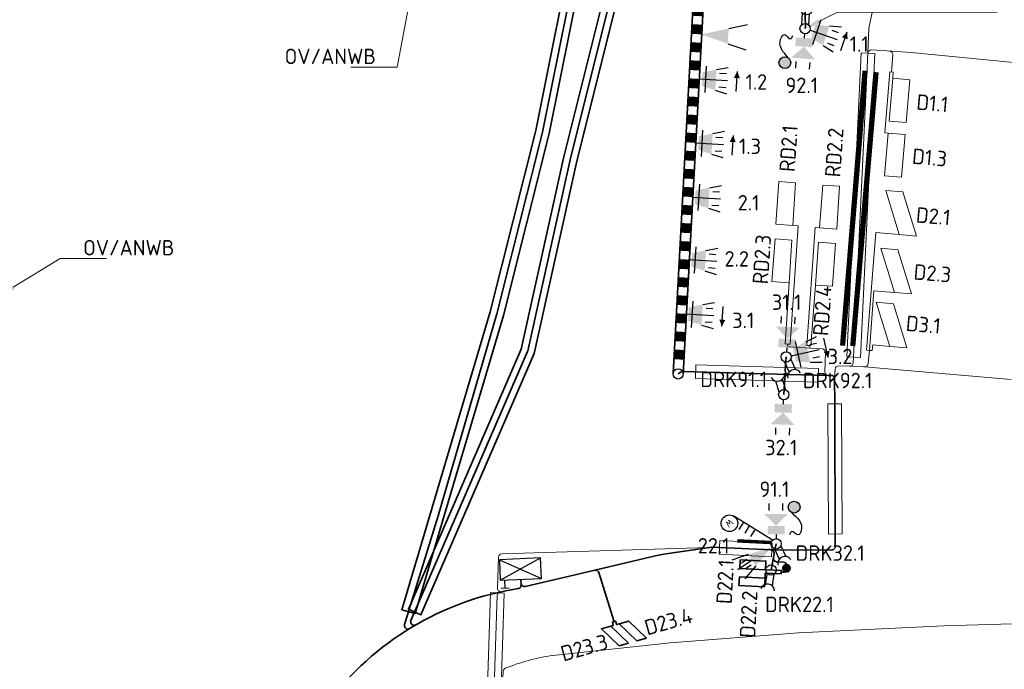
# Model space of a CAD drawing. Header units: metres. Extents: x 152437 to 154131, y 463655 to 464143.
# Tile 7 of 23: x 152980 to 153038, y 464041 to 464079. Entities that reach past the tile are written whole.
import ezdxf
from ezdxf import colors
from ezdxf.entities.mleader import LeaderData, LeaderLine
from ezdxf.enums import TextEntityAlignment as Align
from ezdxf.math import Vec2, Vec3

# ---------------------------------------------------------------- set-up
doc = ezdxf.new("R2010")
doc.units = ezdxf.units.M
doc.header["$MEASUREMENT"] = 0
for name, color, linetype, lineweight in [('B-OI-KL-VRI_KABEL_DETECTIE-G', 10, 'Continuous', 18), ('B-OI-KL-VRI_KABELGEUL-G', 20, 'Continuous', 18), ('B-OI-KL-VRI_LUS_DETECTIE-G', 10, 'Continuous', 18), ('B-OI-KL-VRI_LUS_DETECTIE-T18', 7, 'Continuous', 18), ('B-OI-KL-VRI_MANTELBUIS-G', 80, 'Continuous', 18), ('B-WE-VW-MARKERING_DWARS_STOPSTREEP_030-G', 7, 'Continuous', 25), ('B-WE-VW-VRI_MAST-T18', 7, 'Continuous', 18), ('N-OI-KL-VRI_KABEL_DETECTIE-G', 10, 'Continuous', 35), ('N-OI-KL-VRI_KABELGEUL-G', 20, 'Continuous', 35), ('N-OI-KL-VRI_LUS_DETECTIE-G', 10, 'Continuous', 35), ('N-OI-KL-VRI_LUS_DETECTIE-T18', 7, 'Continuous', 18), ('N-OI-KL-VRI_MANTELBUIS-G', 80, 'Continuous', 35), ('N-WE-VW-MARKERING_DWARS_STOPSTREEP_015-G', 7, 'Continuous', 25), ('N-WE-VW-MARKERING_DWARS_STOPSTREEP_030-G', 7, 'Continuous', 25), ('N-WE-VW-VRI_ARMATUUR-S', 160, 'Continuous', 25), ('N-WE-VW-VRI_ARMATUUR-T18', 7, 'Continuous', 18), ('N-WE-VW-VRI_KAST-S', 7, 'Continuous', 25), ('N-WE-VW-VRI_MAST-G', 7, 'Continuous', 35), ('N-WE-VW-VRI_MAST-S', 7, 'Continuous', 25), ('N-WE-VW-VRI_MAST-T18', 7, 'Continuous', 18)]:
    doc.layers.add(name, color=color, linetype=linetype, lineweight=lineweight)
doc.styles.add('NLCS-ISO-M500-T18', font='txt', dxfattribs={"height": 0.9})

# ---------------------------------------------------------------- blocks, each defined once
blk = doc.blocks.new('V_MAST')
blk.add_circle((0, 0), 0.3)
blk = doc.blocks.new('uuu50')
at = {"color": 0, "linetype": 'ByBlock'}
blk.add_circle((0, 0), 0.3, dxfattribs=at)
blk = doc.blocks.new('*U562')
for p, q in [((1.83697019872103e-17, 0.3), (25.13943551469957, 0.3000000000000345)), ((25.13943551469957, -0.2999999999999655), (-5.510910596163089e-17, -0.3))]:
    blk.add_line(p, q)
for points in [[(0.4901960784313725, 0.2999999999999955), (1.056407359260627, 0.2999999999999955), (0.4901960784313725, -0.3000000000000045), (1.056407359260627, -0.2999999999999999)], [(1.546596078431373, 0.299999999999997), (2.112807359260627, 0.299999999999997), (1.546596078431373, -0.3000000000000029), (2.112807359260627, -0.2999999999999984)], [(2.602996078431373, 0.2999999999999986), (3.169207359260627, 0.2999999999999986), (2.602996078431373, -0.3000000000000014), (3.169207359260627, -0.2999999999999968)], [(3.659396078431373, 0.3000000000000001), (4.225607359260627, 0.3000000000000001), (3.659396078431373, -0.2999999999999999), (4.225607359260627, -0.2999999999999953)], [(4.715796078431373, 0.3000000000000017), (5.282007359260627, 0.3000000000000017), (4.715796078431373, -0.2999999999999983), (5.282007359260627, -0.2999999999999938)], [(5.772196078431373, 0.3000000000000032), (6.338407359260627, 0.3000000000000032), (5.772196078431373, -0.2999999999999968), (6.338407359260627, -0.2999999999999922)], [(6.828596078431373, 0.3000000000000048), (7.394807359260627, 0.3000000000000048), (6.828596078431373, -0.2999999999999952), (7.394807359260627, -0.2999999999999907)], [(7.884996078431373, 0.3000000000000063), (8.451207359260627, 0.3000000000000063), (7.884996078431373, -0.2999999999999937), (8.451207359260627, -0.2999999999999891)], [(8.941396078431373, 0.3000000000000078), (9.507607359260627, 0.3000000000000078), (8.941396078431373, -0.2999999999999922), (9.507607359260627, -0.2999999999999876)], [(9.997796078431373, 0.3000000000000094), (10.56400735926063, 0.3000000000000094), (9.997796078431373, -0.2999999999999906), (10.56400735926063, -0.2999999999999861)], [(11.05419607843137, 0.3000000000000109), (11.62040735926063, 0.3000000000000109), (11.05419607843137, -0.2999999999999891), (11.62040735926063, -0.2999999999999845)], [(12.11059607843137, 0.3000000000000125), (12.67680735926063, 0.3000000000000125), (12.11059607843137, -0.2999999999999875), (12.67680735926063, -0.2999999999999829)], [(13.16699607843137, 0.300000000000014), (13.73320735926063, 0.300000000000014), (13.16699607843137, -0.299999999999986), (13.73320735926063, -0.2999999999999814)], [(14.22339607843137, 0.3000000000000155), (14.78960735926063, 0.3000000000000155), (14.22339607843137, -0.2999999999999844), (14.78960735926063, -0.2999999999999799)], [(15.27979607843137, 0.3000000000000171), (15.84600735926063, 0.3000000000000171), (15.27979607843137, -0.2999999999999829), (15.84600735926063, -0.2999999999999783)], [(16.33619607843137, 0.3000000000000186), (16.90240735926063, 0.3000000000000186), (16.33619607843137, -0.2999999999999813), (16.90240735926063, -0.2999999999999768)], [(17.39259607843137, 0.3000000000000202), (17.95880735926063, 0.3000000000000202), (17.39259607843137, -0.2999999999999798), (17.95880735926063, -0.2999999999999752)], [(18.44899607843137, 0.3000000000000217), (19.01520735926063, 0.3000000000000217), (18.44899607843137, -0.2999999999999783), (19.01520735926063, -0.2999999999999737)], [(19.50539607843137, 0.3000000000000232), (20.07160735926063, 0.3000000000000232), (19.50539607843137, -0.2999999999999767), (20.07160735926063, -0.2999999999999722)], [(20.56179607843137, 0.3000000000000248), (21.12800735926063, 0.3000000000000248), (20.56179607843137, -0.2999999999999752), (21.12800735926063, -0.2999999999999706)], [(21.61819607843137, 0.3000000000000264), (22.18440735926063, 0.3000000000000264), (21.61819607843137, -0.2999999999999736), (22.18440735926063, -0.2999999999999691)], [(22.67459607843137, 0.3000000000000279), (23.24080735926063, 0.3000000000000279), (22.67459607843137, -0.2999999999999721), (23.24080735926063, -0.2999999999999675)], [(23.73099607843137, 0.3000000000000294), (24.29720735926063, 0.3000000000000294), (23.73099607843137, -0.2999999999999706), (24.29720735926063, -0.299999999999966)]]:
    blk.add_solid(points)
at = {"layer": 'N-WE-VW-VRI_MAST-S'}
for p in [(0, 0), (25.13943551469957, 3.671171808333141e-14)]:
    blk.add_blockref('uuu50', p, dxfattribs=at)
blk = doc.blocks.new('*U133')
blk.add_lwpolyline([(-0.3997851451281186, 0.01310868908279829), (-0.2003067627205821, 6.096744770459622), (0.5992635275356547, 6.070527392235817), (0.3997851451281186, -0.01310868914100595)], close=True)
blk = doc.blocks.new('*U588')
blk.add_lwpolyline([(0.01963491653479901, 0.39951779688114), (3.086760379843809, 0.2487791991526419), (3.04749054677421, -0.550256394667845), (-0.01963491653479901, -0.3995177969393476)], close=True)
blk = doc.blocks.new('*U136')
blk.add_lwpolyline([(0.01175933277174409, 0.399827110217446), (7.165674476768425, 0.1894229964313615), (7.142155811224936, -0.6102312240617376), (-0.01175933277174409, -0.3998271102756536)], close=True)
blk = doc.blocks.new('*U138')
blk.add_lwpolyline([(0.3999962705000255, 0.00172730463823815), (0.4328226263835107, -7.599954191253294), (-0.3671699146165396, -7.603408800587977), (-0.3999962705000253, -0.001727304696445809)], close=True)
blk = doc.blocks.new('*U139')
blk.add_lwpolyline([(0.399554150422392, -0.0188807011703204), (-0.4385500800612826, -17.75487584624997), (-1.237658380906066, -17.71711444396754), (-0.3995541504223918, 0.01888070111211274)], close=True)
blk = doc.blocks.new('*U121')
for p, q in [((0.7433183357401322, 0.7275782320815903), (0.6543388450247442, -0.8085375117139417)), ((1.332521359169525, 0.5238194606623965), (2.020384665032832, 0.6536041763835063)), ((1.520621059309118, 0.3125885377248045), (1.919951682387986, 0.2894573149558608)), ((0.2994979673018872, -0.01734841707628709), (1.972155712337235, -0.1142371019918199)), ((1.47435861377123, -0.4860727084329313), (1.873689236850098, -0.5092039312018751)), ((1.263127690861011, -0.6741724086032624), (1.931405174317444, -0.8825115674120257))]:
    blk.add_line(p, q)
blk.add_solid([(0.5222945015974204, 0.3704165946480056), (0.4760320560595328, -0.4282446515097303), (1.332521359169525, 0.5238194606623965), (1.263127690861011, -0.6741724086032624)])
at = {"layer": 'N-WE-VW-VRI_ARMATUUR-T18', "style": 'NLCS-ISO-M500-T18'}
blk.add_attdef('LNT', (2.419338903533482, -0.4211014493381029), '', height=0.9, dxfattribs=at)
blk = doc.blocks.new('*U122')
blk.add_line((-0.03925997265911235, -0.5782055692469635), (0.03925997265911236, 0.5782055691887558))
at = {"flags": 128}
blk.add_lwpolyline([(-0.04064621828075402, -0.5986216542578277, 0, 0.35, 0), (-0.01354873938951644, -0.1995405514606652, 0.35, 0.35, 0)], format="xyseb", dxfattribs=at)
blk = doc.blocks.new('*U123')
blk.add_line((0.03925997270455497, 0.5782055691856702), (-0.03925997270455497, -0.5782055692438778))
at = {"flags": 128}
blk.add_lwpolyline([(0.04064621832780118, 0.5986216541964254, 0, 0.3499999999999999, 0), (0.01354873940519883, 0.1995405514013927, 0.3499999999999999, 0.3499999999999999, 0)], format="xyseb", dxfattribs=at)
blk = doc.blocks.new('*U617')
for p, q in [((-0.2356272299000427, -0.1856873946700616), (-0.3391020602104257, -0.8442499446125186)), ((0.1674413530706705, -0.2489244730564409), (0.06218633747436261, -0.9188181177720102))]:
    blk.add_line(p, q)
blk.add_arc((-0.2046368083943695, -1.2376758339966), 0.4157701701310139, 2.160965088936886, 159.9721086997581)
at = {"layer": 'N-WE-VW-VRI_ARMATUUR-T18', "style": 'NLCS-ISO-M500-T18'}
blk.add_attdef('INST', (1.580809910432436, -0.5058071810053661), '', height=0.9, dxfattribs=at)
blk = doc.blocks.new('*U180')
for p, q in [((-1.630118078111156, -0.626669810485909), (-2.574098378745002, -0.9566716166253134)), ((-1.404887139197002, -0.957231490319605), (-2.231291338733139, -1.520308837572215)), ((-1.682783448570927, -0.9045661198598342), (-2.013345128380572, -1.129797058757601)), ((-1.179656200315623, -1.287793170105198), (-1.832166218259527, -2.045573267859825)), ((-1.457552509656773, -1.23512779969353), (-1.788114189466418, -1.460358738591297))]:
    blk.add_line(p, q)
blk.add_solid([(-0.2479212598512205, -0.168923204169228), (-1.179656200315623, -1.287793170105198), (-1.630118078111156, -0.626669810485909)])
at = {"layer": 'N-WE-VW-VRI_ARMATUUR-T18', "style": 'NLCS-ISO-M500-T18'}
blk.add_attdef('LNT', (2.894986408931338, -0.5043585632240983), '', height=0.9, dxfattribs=at)
blk = doc.blocks.new('*U182')
for p, q in [((-0.4030815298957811, 1.947569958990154), (-0.4037143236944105, 2.34756945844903)), ((0.3969174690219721, 1.948835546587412), (0.3962846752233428, 2.348835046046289)), ((-0.0008672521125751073, 0.548204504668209), (-0.0004745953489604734, 0.2999996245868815))]:
    blk.add_line(p, q)
for points in [[(-0.001658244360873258, 1.048203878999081), (-0.702764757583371, 1.747095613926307), (0.6972334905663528, 1.749310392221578)], [(-0.5008666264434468, 0.5474135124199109), (-0.501657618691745, 1.047412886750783), (0.4991321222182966, 0.5489954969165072), (0.4983411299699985, 1.048994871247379)]]:
    blk.add_solid(points)
at = {"layer": 'N-WE-VW-VRI_ARMATUUR-T18', "style": 'NLCS-ISO-M500-T18'}
blk.add_attdef('INST', (2.905462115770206, -0.4935878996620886), '', height=0.9, dxfattribs=at)
blk = doc.blocks.new('*U100')
for p, q in [((1.899615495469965, 0.3310377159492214), (3.002460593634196, 0.5532036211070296)), ((1.842942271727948, -0.5671761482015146), (2.909117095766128, -0.9261973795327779))]:
    blk.add_line(p, q)
blk.add_solid([(0.2994046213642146, -0.01889107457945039), (1.899615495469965, 0.3310377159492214), (1.842942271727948, -0.5671761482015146)])
at = {"layer": 'N-WE-VW-VRI_ARMATUUR-T18', "style": 'NLCS-ISO-M500-T18'}
blk.add_attdef('INST', text='', height=0.9, dxfattribs=at).set_placement((3.605750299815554, 0), align=Align.MIDDLE_LEFT)
blk = doc.blocks.new('*U183')
for p, q in [((-0.03774735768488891, -0.546904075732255), (-0.02065687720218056, -0.2992879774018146)), ((-0.5331967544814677, -1.916038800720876), (-0.5607392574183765, -2.315089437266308)), ((0.2649045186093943, -1.971123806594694), (0.2373620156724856, -2.370174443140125))]:
    blk.add_line(p, q)
for points in [[(0.4610659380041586, -0.5813322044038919), (0.4266378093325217, -1.080145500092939), (-0.5365606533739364, -0.512475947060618), (-0.5709887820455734, -1.011289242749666)], [(-0.07217548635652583, -1.045717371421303), (0.5779637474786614, -1.792255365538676), (-0.8187134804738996, -1.69585660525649)]]:
    blk.add_solid(points)
at = {"layer": 'N-WE-VW-VRI_ARMATUUR-T18', "style": 'NLCS-ISO-M500-T18'}
blk.add_attdef('INST', (2.905462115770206, -0.4935878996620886), '', height=0.9, dxfattribs=at)
blk = doc.blocks.new('*U186')
for p, q in [((-0.2962664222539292, 1.966654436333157), (-0.2750833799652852, 2.366093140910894)), ((0.5026109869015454, 1.924288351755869), (0.5237940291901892, 2.323727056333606)), ((0.02903163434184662, 0.5474359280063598), (0.01588728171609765, 0.2995790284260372))]:
    blk.add_line(p, q)
for points in [[(0.05551043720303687, 1.046734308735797), (-0.6064369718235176, 1.782822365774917), (0.7915984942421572, 1.708681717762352)], [(-0.4702667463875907, 0.5739147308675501), (-0.4437879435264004, 1.073213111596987), (0.528330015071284, 0.5209571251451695), (0.5548088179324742, 1.020255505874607)]]:
    blk.add_solid(points)
at = {"layer": 'N-WE-VW-VRI_ARMATUUR-T18', "style": 'NLCS-ISO-M500-T18'}
blk.add_attdef('INST', (2.905462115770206, -0.4935878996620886), '', height=0.9, dxfattribs=at)
blk = doc.blocks.new('*U154')
for p, q in [((-0.02037312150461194, -0.5478264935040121), (-0.01114899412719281, -0.2997927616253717)), ((-0.4721254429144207, -1.93199405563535), (-0.486990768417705, -2.331717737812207)), ((0.3273219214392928, -1.961724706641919), (0.3124565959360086, -2.361448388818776))]:
    blk.add_line(p, q)
for points in [[(0.4792814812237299, -0.5664081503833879), (0.4606998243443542, -1.06606275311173), (-0.5200277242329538, -0.5292448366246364), (-0.5386093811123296, -1.028899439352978)], [(-0.03895477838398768, -1.047481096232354), (0.6345473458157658, -1.773011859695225), (-0.7644855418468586, -1.720983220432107)]]:
    blk.add_solid(points)
at = {"layer": 'N-WE-VW-VRI_ARMATUUR-T18', "style": 'NLCS-ISO-M500-T18'}
blk.add_attdef('INST', (2.905462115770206, -0.4935878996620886), '', height=0.9, dxfattribs=at)
blk = doc.blocks.new('*U634')
for p, q in [((0.9073350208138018, 0.5085620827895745), (0.4208491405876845, -0.9511983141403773)), ((1.423015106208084, 0.1582024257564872), (2.120922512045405, 0.1041168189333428)), ((0.284610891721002, -0.0948506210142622), (1.874126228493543, -0.624579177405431)), ((1.549521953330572, -0.0947719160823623), (1.929003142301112, -0.2212394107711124)), ((1.043612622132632, -0.9802411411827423), (1.634436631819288, -1.355643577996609)), ((1.296586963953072, -0.8537342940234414), (1.676068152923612, -0.9802017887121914))]:
    blk.add_line(p, q)
blk.add_solid([(0.6008189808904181, 0.221396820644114), (0.3478839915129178, -0.5375655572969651), (1.423015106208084, 0.1582024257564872), (1.043612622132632, -0.9802411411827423)])
at = {"layer": 'N-WE-VW-VRI_ARMATUUR-T18', "style": 'NLCS-ISO-M500-T18'}
blk.add_attdef('LNT', (2.419338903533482, -0.4211014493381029), '', height=0.9, dxfattribs=at)
blk = doc.blocks.new('*U643')
for p, q in [((-0.09430671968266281, -0.2847915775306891), (0.1822358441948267, -0.8913687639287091)), ((0.2768928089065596, -0.115457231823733), (0.5581936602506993, -0.7324709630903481))]:
    blk.add_line(p, q)
at = {"const_width": 0.2588071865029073}
blk.add_lwpolyline([(0.5841161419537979, -1.291367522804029, 1.135206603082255), (0.6572480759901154, -1.542473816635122, 0.8439146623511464)], format="xyb", close=True, dxfattribs=at)
blk.add_arc((0.5112358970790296, -1.145580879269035), 0.4157701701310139, 35.59896008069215, 193.4101036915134)
at = {"layer": 'N-WE-VW-VRI_ARMATUUR-T18', "style": 'NLCS-ISO-M500-T18'}
blk.add_attdef('INST', (2.406097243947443, -0.5058071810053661), '', height=0.9, dxfattribs=at)
blk = doc.blocks.new('*U644')
for p, q in [((-0.1148282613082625, 2.284312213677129), (-0.1749015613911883, 2.944318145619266)), ((-0.1148282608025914, 2.284312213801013), (-0.6127699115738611, 2.238989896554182)), ((-0.07857040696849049, 1.885958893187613), (-0.57651205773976, 1.840636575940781)), ((0.06646100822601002, 0.2925456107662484), (-0.1148282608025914, 2.284312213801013)), ((-0.04231255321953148, 1.487605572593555), (-0.5402542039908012, 1.442283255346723))]:
    blk.add_line(p, q)
blk.add_circle((-0.6600565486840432, 2.900159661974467), 0.4871604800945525)
at = {"style": 'NLCS-ISO-M500-T18'}
blk.add_attdef('W', text='', height=0.4, rotation=167.2006935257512, dxfattribs=at).set_placement((-0.6600565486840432, 2.900159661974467), align=Align.MIDDLE_CENTER)
blk = doc.blocks.new('*U645')
for p, q in [((1.134469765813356, 0.8734863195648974), (1.759173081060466, 1.189311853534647)), ((0.5118510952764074, 0.9054836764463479), (0.8532530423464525, -0.5948541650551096)), ((1.373860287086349, 0.7228470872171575), (1.763890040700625, 0.811598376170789)), ((0.292522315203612, 0.06656346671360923), (1.926221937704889, 0.4383118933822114)), ((1.551362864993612, -0.05721242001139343), (1.941392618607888, 0.03153886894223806)), ((1.400723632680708, -0.2966029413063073), (2.10057502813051, -0.3110259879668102))]:
    blk.add_line(p, q)
blk.add_solid([(0.3987859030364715, 0.50096886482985), (0.5762884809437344, -0.2790906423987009), (1.134469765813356, 0.8734863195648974), (1.400723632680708, -0.2966029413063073)])
at = {"layer": 'N-WE-VW-VRI_ARMATUUR-T18', "style": 'NLCS-ISO-M500-T18'}
blk.add_attdef('LNT', (2.419338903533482, -0.4211014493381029), '', height=0.9, dxfattribs=at)
blk = doc.blocks.new('*U646')
blk.add_line((0.1313361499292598, -0.5644588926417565), (-0.1313361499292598, 0.5644588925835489))
at = {"flags": 128}
blk.add_lwpolyline([(0.1359735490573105, -0.5843895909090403, 0, 0.35, 0), (0.04532451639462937, -0.1947965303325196, 0.35, 0.35, 0)], format="xyseb", dxfattribs=at)
blk = doc.blocks.new('*U647')
blk.add_line((0.1859059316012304, 0.5489098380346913), (-0.1859059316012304, -0.5489098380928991))
at = {"flags": 128}
blk.add_lwpolyline([(0.1924701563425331, 0.5682915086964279, 0, 0.35, 0), (0.06415671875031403, 0.189430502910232, 0.35, 0.35, 0)], format="xyseb", dxfattribs=at)
blk = doc.blocks.new('*U648')
for p, q in [((-0.189281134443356, 0.2327501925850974), (-0.1450811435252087, 0.9094203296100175)), ((0.2178563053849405, 0.2062489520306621), (0.2613088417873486, 0.8714733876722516))]:
    blk.add_line(p, q)
at = {"const_width": 0.2588071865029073}
blk.add_lwpolyline([(0.09658385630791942, 1.41403440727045, 1.135206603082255), (0.1509974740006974, 1.669850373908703, 0.8439146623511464)], format="xyb", close=True, dxfattribs=at)
blk.add_arc((0.09179160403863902, 1.251116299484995), 0.4157701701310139, 187.3531453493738, 345.1642889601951)
at = {"layer": 'N-WE-VW-VRI_ARMATUUR-T18', "style": 'NLCS-ISO-M500-T18'}
blk.add_attdef('INST', (2.406097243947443, -0.5058071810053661), '', height=0.9, dxfattribs=at)
blk = doc.blocks.new('*U661')
for p, q in [((-1.224244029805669, 0.5488411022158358), (1.173619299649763, 0.6500905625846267)), ((-1.173619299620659, -0.6500905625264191), (1.173619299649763, 0.6500905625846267)), ((1.173619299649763, 0.6500905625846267), (1.224244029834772, -0.5488411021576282)), ((-1.224244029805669, 0.5488411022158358), (1.224244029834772, -0.5488411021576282)), ((-1.173619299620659, -0.6500905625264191), (-1.224244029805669, 0.5488411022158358)), ((1.224244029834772, -0.5488411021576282), (-1.173619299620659, -0.6500905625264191))]:
    blk.add_line(p, q)
for points in [[(-1.219818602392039, 1.019929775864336), (-0.749370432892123, 1.039794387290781)], [(-0.9845945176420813, 1.029862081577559), (-0.9647461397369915, 0.5597983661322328)]]:
    blk.add_lwpolyline(points)
blk = doc.blocks.new('*U668')
h = blk.add_hatch(color=256)
h.dxf.hatch_style = 1
h.paths.add_polyline_path([(0.5864378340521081, 0.5969665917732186, 1), (-0.102023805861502, 0.5969665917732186, 1)])
blk.add_circle((0.242207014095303, 0.5969665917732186), 0.344230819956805)
blk.add_spline([(0.5161935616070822, 0.8053562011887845, 10.447707), (0.3378733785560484, 2.025054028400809, 10.447707), (0.5909456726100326, 2.200782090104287, 10.447707), (0.8707461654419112, 1.870018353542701, 10.447707), (1.05888231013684, 2.013193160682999, 10.447707)], degree=3)
blk = doc.blocks.new('*U669')
h = blk.add_hatch(color=256)
h.dxf.hatch_style = 1
h.paths.add_polyline_path([(0.02824442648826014, -0.561414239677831, 1), (-0.66021721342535, -0.561414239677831, 1)])
blk.add_circle((-0.3159863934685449, -0.561414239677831), 0.3442308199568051)
blk.add_spline([(-0.6141971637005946, -0.7333595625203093, 10.447707), (-0.5920597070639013, -1.965824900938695, 10.447707), (-0.8653814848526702, -2.108025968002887, 10.447707), (-1.100957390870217, -1.744436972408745, 10.447707), (-1.305737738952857, -1.862586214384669, 10.447707)], degree=3)
blk = doc.blocks.new('*U670')
for p, q in [((-0.2606166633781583, 0.1485898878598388), (-0.4640090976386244, 0.7954806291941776)), ((0.1285695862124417, 0.2710532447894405), (-0.07138235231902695, 0.9070020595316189))]:
    blk.add_line(p, q)
blk.add_arc((-0.3666705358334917, 1.199695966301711), 0.4157701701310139, 208.5443403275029, 6.355483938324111)
at = {"layer": 'N-WE-VW-VRI_ARMATUUR-T18', "style": 'NLCS-ISO-M500-T18'}
blk.add_attdef('INST', (1.580809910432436, -0.5058071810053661), '', height=0.9, dxfattribs=at)
blk = doc.blocks.new('*U671')
for p, q in [((-0.09997289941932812, -0.2828522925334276), (0.1644061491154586, -0.8948289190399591)), ((0.2745328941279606, -0.1209615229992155), (0.5434609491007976, -0.7434675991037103))]:
    blk.add_line(p, q)
blk.add_arc((0.4882660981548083, -1.155557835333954), 0.4157701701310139, 34.45515347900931, 192.2662970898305)
at = {"layer": 'N-WE-VW-VRI_ARMATUUR-T18', "style": 'NLCS-ISO-M500-T18'}
blk.add_attdef('INST', (1.580809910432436, -0.5058071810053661), '', height=0.9, dxfattribs=at)

msp = doc.modelspace()

# ---------------------------------------------------------------- linework, layer by layer
at = {"layer": 'B-OI-KL-VRI_KABEL_DETECTIE-G'}
for points in [[(153031.1499385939, 464072.7619417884), (153030.9619804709, 464072.7767126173), (153031.249811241, 464076.3317138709), (153031.4451994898, 464076.3158942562), (153031.4220922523, 464075.9575460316)], [(153025.5897373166, 464067.3684451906), (153025.897514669, 464067.3422404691), (153025.4381635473, 464060.4404582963), (153025.285, 464060.450652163)], [(153027.1577979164, 464067.2345451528), (153026.8964932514, 464067.253176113), (153026.4049402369, 464060.3670438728), (153026.4049402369, 464060.3670438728), (153026.5326160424, 464060.3575123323)], [(153031.799586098, 464066.8379655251), (153030.4312610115, 464066.9523093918), (153029.887773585, 464060.0926342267), (153030.0535602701, 464060.0794990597)], [(153025.285, 464060.450652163), (153025.1357733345, 464060.4617925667), (153025.1357733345, 464060.4617925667), (153025.3700993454, 464064.0249908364)], [(153026.5326160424, 464060.3575123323), (153026.6460646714, 464060.3490429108), (153026.6460646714, 464060.3490429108), (153026.6460646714, 464060.3490429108), (153026.6460646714, 464060.3490429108), (153026.9106947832, 464063.8937860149)], [(153031.5123903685, 464063.4657386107), (153030.3213775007, 464063.5633756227), (153030.0535602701, 464060.0794990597)], [(153030.0535602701, 464060.0794990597), (153030.2193469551, 464060.0663638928), (153030.2193469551, 464060.0663638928), (153030.2475211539, 464060.3989824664), (153031.2440214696, 464060.3145746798)]]:
    msp.add_lwpolyline(points, dxfattribs=at)
at = {"layer": 'B-OI-KL-VRI_KABELGEUL-G'}
for points in [[(153029.969549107, 464077.4201080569), (153030.0269808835, 464078.8759275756), (153030.2387343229, 464079.8895309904), (153030.5528813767, 464081.3932634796), (153032.0491473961, 464083.8201032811), (153032.206267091, 464084.0749405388), (153032.4614795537, 464084.4888774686, 0.439750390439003), (153032.3811184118, 464084.7725058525)], [(153029.9699546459, 464077.4286900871, -0.4192505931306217), (153030.1826000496, 464077.6188353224), (153031.3694579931, 464077.542312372)], [(153031.3475053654, 464076.3238040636), (153031.4174588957, 464077.3379032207, 0.4155280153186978), (153031.23080137, 464077.5512522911)], [(153031.3694579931, 464077.542312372), (153032.487958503, 464077.4701967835), (153045.2711314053, 464076.2188297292, -0.4142135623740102), (153045.4506947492, 464076.0002959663), (153045.3551271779, 464075.0240382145)], [(153028.9095234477, 464059.1541430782, 0.4093283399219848), (153029.115401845, 464059.3446096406), (153029.1314448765, 464059.6841129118), (153029.969549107, 464077.4201080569), (153029.969549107, 464077.4201080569)], [(153026.6183949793, 464060.2099191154), (153025.3745230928, 464060.2962742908, -0.4142135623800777), (153025.2816889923, 464060.4029599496), (153025.285, 464060.450652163)], [(153027.6549907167, 464058.6232242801, -0.4245324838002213), (153027.4536244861, 464058.8287947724), (153027.4851053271, 464059.9575705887, 0.402130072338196), (153027.2990346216, 464060.162666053), (153026.6183949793, 464060.2099191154)], [(153030.0535602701, 464060.0794990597), (153029.9865786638, 464059.3068796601, -0.4142135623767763), (153029.7700519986, 464059.1249010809)], [(153028.9095234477, 464059.1541430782), (153028.2616835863, 464059.1739156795, 0.400096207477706), (153028.0562052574, 464058.9897824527), (153028.0278063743, 464058.4248533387)], [(153008.5960520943, 464045.9980187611, -0.4879766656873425), (153008.3538673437, 464046.1999135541), (153008.4119000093, 464048.0078302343, -0.3959574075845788), (153008.605669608, 464048.2013198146), (153021.3030183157, 464048.5905140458)], [(152996.4974324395, 464035.4687347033), (152997.1018021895, 464039.2067370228), (152997.1225955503, 464039.335343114, -0.4142135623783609), (152997.3519535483, 464039.5008571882), (152998.0312663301, 464039.3910241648), (153006.4164799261, 464038.4751109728), (153007.9129980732, 464038.4751109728, 0.404645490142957), (153008.1128906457, 464038.6685566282), (153008.1515462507, 464039.8474644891), (153008.3406652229, 464045.7874529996, -0.3425419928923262), (153008.4971312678, 464045.9763156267)], [(153058.3260713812, 464044.3290190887), (153050.3461760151, 464044.3519813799), (153042.3640523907, 464044.237195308), (153034.3966098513, 464043.9966348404), (153025.9170536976, 464043.5999830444), (153018.4303879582, 464043.0127755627), (153011.5944195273, 464042.2761797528), (153011.5944195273, 464042.2761797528, 0.06137060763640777), (153008.8124495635, 464041.5270424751, 0.2936830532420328), (153008.6878594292, 464041.3502396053), (153008.5985076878, 464039.2520674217, -0.389248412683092), (153008.4073705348, 464039.0607653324), (153008.3409972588, 464039.0578814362, -0.4367122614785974), (153008.1324229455, 464039.2642472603)]]:
    msp.add_lwpolyline(points, format="xyb", dxfattribs=at)
for points in [[(153029.7700595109, 464059.1249004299), (153029.7170382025, 464059.1294970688), (153028.9095234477, 464059.1541430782)], [(153038.3350618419, 464058.3823645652), (153029.7700595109, 464059.1249004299)]]:
    msp.add_lwpolyline(points, dxfattribs=at)
msp.add_arc((153026.6799829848, 464060.3447428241), 0.1482245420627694, 175.0490346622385, 245.4488911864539, dxfattribs=at)
at = {"layer": 'B-OI-KL-VRI_LUS_DETECTIE-G'}
for points in [[(153032.2063407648, 464073.3817055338), (153032.4184853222, 464075.8726882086), (153031.4220922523, 464075.9575460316), (153031.2099476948, 464073.4665633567)], [(153031.1499385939, 464072.7619417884), (153030.9377940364, 464070.2709591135), (153031.9341871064, 464070.1861012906), (153032.1463316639, 464072.6770839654)], [(153031.7995860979, 464066.8379655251), (153032.7959791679, 464066.7531077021), (153032.0117306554, 464069.3289482), (153031.0153375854, 464069.413806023), (153031.799586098, 464066.8379655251)], [(153031.5123903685, 464063.4657386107), (153032.5087834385, 464063.3808807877), (153031.7245349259, 464065.9567212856), (153030.7281418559, 464066.0415791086), (153031.5123903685, 464063.4657386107)], [(153031.2440214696, 464060.3145746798), (153032.2404145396, 464060.2297168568), (153031.456166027, 464062.8055573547), (153030.4597729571, 464062.8904151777), (153031.2440214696, 464060.3145746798)]]:
    msp.add_lwpolyline(points, close=True, dxfattribs=at)
for points in [[(153024.776904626, 464069.9354089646), (153024.5924625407, 464067.4422220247), (153025.5897373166, 464067.3684451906), (153025.7536083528, 464069.8629834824), (153024.776904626, 464069.9354089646)], [(153027.3333279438, 464069.7283913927), (153027.1488858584, 464067.2352044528), (153028.1461606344, 464067.1614276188), (153028.3100316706, 464069.6559659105), (153027.3333279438, 464069.7283913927)], [(153024.5572666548, 464066.5919546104), (153024.3728245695, 464064.0987676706), (153025.3700993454, 464064.0249908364), (153025.5339703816, 464066.5195291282), (153024.5572666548, 464066.5919546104)], [(153027.0950978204, 464066.3865119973), (153026.9106557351, 464063.8933250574), (153027.907930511, 464063.8195482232), (153028.0718015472, 464066.314086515), (153027.0950978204, 464066.3865119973)]]:
    msp.add_lwpolyline(points, dxfattribs=at)
at = {"layer": 'B-WE-VW-MARKERING_DWARS_STOPSTREEP_030-G', "const_width": 0.3, "flags": 128}
for points in [[(153028.489, 464060.356), (153029.799, 464076.399)], [(153029.089, 464060.347), (153030.449, 464076.316)]]:
    msp.add_lwpolyline(points, dxfattribs=at)
at = {"layer": 'N-OI-KL-VRI_KABEL_DETECTIE-G'}
for points in [[(153023.9910138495, 464047.2813525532), (153024.9165953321, 464047.2358942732), (153024.9067845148, 464047.0361350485), (153023.9812030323, 464047.0815933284), (153023.9664868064, 464046.7819544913)], [(153014.9742779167, 464043.9870783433), (153015.1134434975, 464044.0262555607), (153015.0592059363, 464044.2194878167), (153015.2522201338, 464044.273664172), (153015.305964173, 464044.0804530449), (153015.4557265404, 464044.1226134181)]]:
    msp.add_lwpolyline(points, dxfattribs=at)
at = {"layer": 'N-OI-KL-VRI_KABELGEUL-G'}
for points in [[(153003.5877008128, 464044.0608533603, -0.7234887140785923), (153003.3039711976, 464044.3135197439), (153010.1153655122, 464060.0114051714, 0.04783967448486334), (153010.1271514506, 464060.0477250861), (153012.601, 464071.206), (153014.9783611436, 464080.7403958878, 0.04782469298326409), (153014.9840197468, 464080.7781465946), (153015.554, 464091.48), (153016.3420253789, 464103.8274234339, -0.4597380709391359), (153016.5846069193, 464104.0100106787), (153016.6881693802, 464103.9872184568, -0.4231566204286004), (153016.8391086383, 464103.7429810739)], [(153003.2290428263, 464043.847244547, -0.6918709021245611), (153002.9336242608, 464044.0771160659), (153004.903, 464050.422), (153008.314, 464062.22), (153010.985, 464072.817), (153013.425, 464084.995)], [(153025.205, 464059.698), (153025.1506305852, 464058.8843080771, 0.427758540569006), (153025.3460467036, 464058.6710170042)], [(153027.6549907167, 464058.6232242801), (153025.3460467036, 464058.6710170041), (153019.1768706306, 464058.851121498, 0.1558647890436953), (153019.0598716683, 464058.8174983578), (153018.899, 464058.71)], [(153025.3276330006, 464058.6715545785, 0.4002332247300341), (153025.1239345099, 464058.4847749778), (153025.058, 464057.498)], [(153028.0278063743, 464058.4248533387, 0.4157630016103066), (153027.8263627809, 464058.6244615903), (153027.8263627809, 464058.6244615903), (153027.6549907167, 464058.6232242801)], [(153024.3694058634, 464048.4247607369), (153027.8613530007, 464048.4343796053, 0.4231947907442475), (153028.0666001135, 464048.6351743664), (153028.0306265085, 464056.9656722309), (153028.0278063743, 464058.4248533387)], [(153009.7323670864, 464046.4907000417, 0.468417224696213), (153009.9770825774, 464046.304819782), (153012.221, 464046.822), (153017.6482847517, 464048.101274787, -0.02122844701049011), (153018.0651025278, 464048.1810204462), (153020.869, 464048.595), (153024.3698373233, 464048.4335397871, 0.3721758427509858), (153024.5753874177, 464048.5952189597), (153024.613, 464048.789)], [(153024.3112336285, 464048.4362426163, -0.4575391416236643), (153024.4983551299, 464048.1983465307), (153024.317, 464047.264)], [(153024.9116899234, 464047.1360146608), (153025.0115695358, 464047.1311092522, 0.4142135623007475), (153025.2211395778, 464047.3210576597), (153025.230950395, 464047.5208168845, 0.4142135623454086), (153025.0410019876, 464047.7303869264), (153024.6440041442, 464047.7498847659, -0.4566366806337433), (153024.4574791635, 464047.9877524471)], [(153014.0322539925, 464047.2489338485, -0.3943131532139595), (153014.2692117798, 464047.1133545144), (153015.1557130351, 464044.2465759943)], [(152969.248, 464043.817), (152969.276, 464040.816), (152969.913, 464036.762, 0.2003337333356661), (152971.6712313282, 464033.9025080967, 0.1804163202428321), (152972.3453662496, 464033.7180492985), (152975.0717098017, 464033.9638286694, -0.08389173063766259), (152975.4039317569, 464033.9380349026), (152977.4577807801, 464033.424796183, 0.04075977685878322), (152977.6183813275, 464033.3983176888), (152995.586781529, 464031.9229123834, 0.3613804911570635), (152995.7961349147, 464032.0697409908), (152996.673, 464035.2929999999), (152998.1787971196, 464039.0344388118, -0.06553224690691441), (152998.4352295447, 464039.4891291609, -0.1950724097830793), (153009.5683269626, 464046.1793898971, 0.3821400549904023), (153009.7370897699, 464046.3859777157), (153009.7219830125, 464046.7209598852)]]:
    msp.add_lwpolyline(points, format="xyb", dxfattribs=at)
msp.add_lwpolyline([(153026.2616461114, 464080.7711784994), (153026.323, 464078.991), (153026.306, 464078.856)], dxfattribs=at)
at = {"layer": 'N-OI-KL-VRI_LUS_DETECTIE-G'}
for points in [[(153022.492819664, 464047.3549336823), (153023.9910138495, 464047.2813525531), (153024.0155408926, 464047.7807506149), (153022.5173467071, 464047.8543317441)], [(153022.4437655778, 464046.3561375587), (153023.9419597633, 464046.2825564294), (153023.9664868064, 464046.7819544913), (153022.4682926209, 464046.8555356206)], [(153017.0454768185, 464043.2936928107), (153016.0113574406, 464044.2805290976), (153015.4557265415, 464044.1226134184), (153016.4848432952, 464043.13405299)], [(153016.0083972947, 464043.0002420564), (153014.9742779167, 464043.9870783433), (153014.4186470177, 464043.8291626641), (153015.4477637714, 464042.8406022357)]]:
    msp.add_lwpolyline(points, close=True, dxfattribs=at)
at = {"layer": 'N-OI-KL-VRI_MANTELBUIS-G', "elevation": 3.197}
msp.add_lwpolyline([(153013.8191927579, 464084.9263381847), (153011.3752727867, 464072.7287736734), (153008.6998726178, 464062.1143163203), (153003.5505546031, 464044.7154840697), (153002.7834453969, 464044.9425159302), (153007.928127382, 464062.3256836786), (153010.5947272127, 464072.9052263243), (153013.0317424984, 464085.0683296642), (153016.0879583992, 464104.120370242), (153016.8778598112, 464103.9936589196)], close=True, dxfattribs=at)
at = {"layer": 'N-OI-KL-VRI_MANTELBUIS-G'}
msp.add_lwpolyline([(153016.729187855, 464103.6135234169), (153015.9308121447, 464103.6644765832), (153015.1546780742, 464091.5033758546), (153014.5856056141, 464080.8185670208), (153012.2116161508, 464071.2976932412), (153009.7407853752, 464060.1530299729), (153003.1550543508, 464044.97521963), (153003.8889456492, 464044.6567803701), (153010.5052146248, 464059.9049700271), (153012.9903838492, 464071.1143067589), (153015.3803943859, 464080.6994329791), (153015.9533219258, 464091.4566241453)], close=True, dxfattribs=at)
at = {"layer": 'N-WE-VW-MARKERING_DWARS_STOPSTREEP_015-G', "const_width": 0.2}
msp.add_lwpolyline([(153022.3446877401, 464048.9641374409), (153024.2961188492, 464048.8682963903)], dxfattribs=at)
at = {"layer": 'N-WE-VW-MARKERING_DWARS_STOPSTREEP_030-G', "const_width": 0.3}
for points in [[(153029.81, 464076.401), (153028.497, 464060.388)], [(153029.084, 464060.335), (153030.436, 464076.31)]]:
    msp.add_lwpolyline(points, dxfattribs=at)

# ---------------------------------------------------------------- block references
at = {"layer": 'B-OI-KL-VRI_MANTELBUIS-G'}
for name, p in [('*U139', (153029.969549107, 464077.4201080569)), ('*U136', (153019.9156246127, 464058.8363173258)), ('*U138', (153028.0306265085, 464056.9656722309)), ('*U588', (153021.3024658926, 464048.5792737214)), ('*U133', (153008.1457663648, 464039.8476540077))]:
    msp.add_blockref(name, p, dxfattribs=at)
at = {"layer": 'N-WE-VW-VRI_ARMATUUR-S'}
ref = msp.add_blockref('*U648', (153026.306, 464078.856), dxfattribs=at)
ref.add_attrib('INST', 'DRK31.1', (153025.8917071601, 464081.1471312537), dxfattribs={"layer": 'N-WE-VW-VRI_ARMATUUR-T18', "height": 0.9, "style": 'NLCS-ISO-M500-T18'})
ref = msp.add_blockref('*U634', (153026.306, 464078.856), dxfattribs=at)
ref.add_attrib('LNT', '1.1', (153028.9050585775, 464077.5102281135), dxfattribs={"layer": 'N-WE-VW-VRI_ARMATUUR-T18', "height": 0.9, "style": 'NLCS-ISO-M500-T18'})
for name, p in [('*U100', (153019.9465517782, 464078.5398317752)), ('*U647', (153028.5596074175, 464078.104953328)), ('*U123', (153022.3092258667, 464075.7760645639)), ('*U123', (153022.0654770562, 464072.042914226)), ('*U122', (153021.4873000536, 464062.0685549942)), ('*U646', (153027.5212516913, 464060.2250631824))]:
    msp.add_blockref(name, p, dxfattribs=at)
at = {"layer": 'N-WE-VW-VRI_ARMATUUR-S', "rotation": 200.571314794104}
for name, p in [('*U669', (153025.0256932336, 464076.2359582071)), ('*U668', (153025.6823443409, 464051.5761755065, -10.447707))]:
    msp.add_blockref(name, p, dxfattribs=at)
at = {"layer": 'N-WE-VW-VRI_ARMATUUR-S'}
ref = msp.add_blockref('*U183', (153026.306, 464078.856), dxfattribs=at)
ref.add_attrib('INST', '92.1', (153025.1598775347, 464075.0973452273), dxfattribs={"layer": 'N-WE-VW-VRI_ARMATUUR-T18', "height": 0.9, "style": 'NLCS-ISO-M500-T18'})
ref = msp.add_blockref('*U121', (153019.7960259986, 464075.9411990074), dxfattribs=at)
ref.add_attrib('LNT', '1.2', (153022.8236167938, 464075.2976729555), dxfattribs={"layer": 'N-WE-VW-VRI_ARMATUUR-T18', "height": 0.9, "style": 'NLCS-ISO-M500-T18'})
ref = msp.add_blockref('*U121', (153019.5800144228, 464072.2120387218), dxfattribs=at)
ref.add_attrib('LNT', '1.3', (153022.4430125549, 464071.5404673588), dxfattribs={"layer": 'N-WE-VW-VRI_ARMATUUR-T18', "height": 0.9, "style": 'NLCS-ISO-M500-T18'})
ref = msp.add_blockref('*U121', (153019.3967457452, 464069.048142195), dxfattribs=at)
ref.add_attrib('LNT', '2.1', (153022.3699336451, 464068.2468659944), dxfattribs={"layer": 'N-WE-VW-VRI_ARMATUUR-T18', "height": 0.9, "style": 'NLCS-ISO-M500-T18'})
for name, p, values in [('*U121', (153019.1851304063, 464065.3948772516), {'LNT': '2.2'}), ('*U645', (153025.205, 464059.698), {'LNT': '3.2'})]:
    msp.add_blockref(name, p, dxfattribs=at).add_auto_attribs(values)
ref = msp.add_blockref('*U186', (153025.205, 464059.698), dxfattribs=at)
ref.add_attrib('INST', '31.1', (153024.3664783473, 464062.4392188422), dxfattribs={"layer": 'N-WE-VW-VRI_ARMATUUR-T18', "height": 0.9, "style": 'NLCS-ISO-M500-T18'})
ref = msp.add_blockref('*U121', (153019.0018617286, 464062.230980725), dxfattribs=at)
ref.add_attrib('LNT', '3.1', (153022.0540486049, 464061.3829341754), dxfattribs={"layer": 'N-WE-VW-VRI_ARMATUUR-T18', "height": 0.9, "style": 'NLCS-ISO-M500-T18'})
ref = msp.add_blockref('*U671', (153025.205, 464059.698), dxfattribs=at)
ref.add_attrib('INST', 'DRK92.1', (153026.1739780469, 464057.8721868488), dxfattribs={"layer": 'N-WE-VW-VRI_ARMATUUR-T18', "height": 0.9, "style": 'NLCS-ISO-M500-T18'})
ref = msp.add_blockref('*U670', (153025.058, 464057.498), dxfattribs=at)
ref.add_attrib('INST', 'DRK91.1', (153020.1910855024, 464057.9340704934), dxfattribs={"layer": 'N-WE-VW-VRI_ARMATUUR-T18', "height": 0.9, "style": 'NLCS-ISO-M500-T18'})
ref = msp.add_blockref('*U154', (153025.058, 464057.498), dxfattribs=at)
ref.add_attrib('INST', '32.1', (153023.9790700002, 464053.9617867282), dxfattribs={"layer": 'N-WE-VW-VRI_ARMATUUR-T18', "height": 0.9, "style": 'NLCS-ISO-M500-T18'})
ref = msp.add_blockref('*U182', (153024.613, 464048.789), dxfattribs=at)
ref.add_attrib('INST', '91.1', (153023.6418944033, 464051.5291413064), dxfattribs={"layer": 'N-WE-VW-VRI_ARMATUUR-T18', "height": 0.9, "style": 'NLCS-ISO-M500-T18'})
at = {"layer": 'N-WE-VW-VRI_ARMATUUR-S', "rotation": 53.21826899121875}
msp.add_blockref('*U644', (153024.6041471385, 464048.7826575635), dxfattribs=at).add_auto_attribs({'W': 'W'})
at = {"layer": 'N-WE-VW-VRI_ARMATUUR-S'}
ref = msp.add_blockref('*U180', (153024.613, 464048.789), dxfattribs=at)
ref.add_attrib('LNT', '22.1', (153020.0439643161, 464048.227517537), dxfattribs={"layer": 'N-WE-VW-VRI_ARMATUUR-T18', "height": 0.9, "style": 'NLCS-ISO-M500-T18'})
ref = msp.add_blockref('*U643', (153024.613, 464048.789), dxfattribs=at)
ref.add_attrib('INST', 'DRK32.1', (153025.7490445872, 464047.8003231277), dxfattribs={"layer": 'N-WE-VW-VRI_ARMATUUR-T18', "height": 0.9, "style": 'NLCS-ISO-M500-T18'})
ref = msp.add_blockref('*U617', (153024.317, 464047.264), dxfattribs=at)
ref.add_attrib('INST', 'DRK22.1', (153023.9668927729, 464044.8057156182), dxfattribs={"layer": 'N-WE-VW-VRI_ARMATUUR-T18', "height": 0.9, "style": 'NLCS-ISO-M500-T18'})
at = {"layer": 'N-WE-VW-VRI_KAST-S', "xscale": -1, "rotation": 185}
msp.add_blockref('*U661', (153009.6896402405, 464047.3201111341), dxfattribs=at)
at = {"layer": 'N-WE-VW-VRI_MAST-G', "rotation": 266.9148606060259}
msp.add_blockref('*U562', (153020.252, 464083.813), dxfattribs=at)
at = {"layer": 'N-WE-VW-VRI_MAST-S'}
for p in [(153026.306, 464078.856), (153025.205, 464059.698), (153018.899, 464058.71), (153025.058, 464057.498), (153024.613, 464048.789), (153024.317, 464047.264)]:
    msp.add_blockref('V_MAST', p, dxfattribs=at)

# ---------------------------------------------------------------- texts
at = {"layer": 'B-OI-KL-VRI_LUS_DETECTIE-T18', "style": 'NLCS-ISO-M500-T18'}
for s, p in [('D1.1', (153032.8106095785, 464074.5847679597)), ('D1.3', (153032.5608776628, 464071.4228806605)), ('D2.1', (153032.7849818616, 464067.9996827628)), ('D2.3', (153032.6485153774, 464064.6739568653)), ('D3.1', (153032.1956488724, 464061.6716673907))]:
    msp.add_text(s, height=0.8999999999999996, rotation=355, dxfattribs=at).set_placement(p, align=Align.MIDDLE_LEFT)
at = {"layer": 'N-OI-KL-VRI_LUS_DETECTIE-T18', "style": 'NLCS-ISO-M500-T18'}
for s, height, rotation, p in [('RD2.1', 0.8999999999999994, 86.00000000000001, (153025.4353601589, 464073.2159284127)), ('RD2.2', 0.8999999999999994, 86.00000000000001, (153028.1059740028, 464073.0620298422)), ('RD2.3', 0.8999999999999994, 86.00000000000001, (153023.8834036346, 464066.8371447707)), ('RD2.4', 0.8999999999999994, 86.00000000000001, (153027.4092931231, 464063.8564366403)), ('D22.2', 0.8999999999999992, 86.99649416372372, (153023.0801163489, 464046.0513837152)), ('D23.3', 0.8999999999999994, 15.88002089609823, (153014.7613609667, 464043.1137932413))]:
    msp.add_text(s, height=height, rotation=rotation, dxfattribs=at).set_placement(p, align=Align.MIDDLE_RIGHT)
msp.add_text('D22.1', height=0.8999999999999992, rotation=86.99649416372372, dxfattribs=at).set_placement((153022.425998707, 464047.8360674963), align=Align.BOTTOM_RIGHT)
msp.add_text('D23.4', height=0.8999999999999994, rotation=15.88, dxfattribs=at).set_placement((153016.9715146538, 464043.8720183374), align=Align.MIDDLE_LEFT)

# ---------------------------------------------------------------- leaders
at = {"layer": 'B-WE-VW-VRI_MAST-T18'}
ml = msp.add_multileader_mtext('Standard', dxfattribs=at)
ml.set_content('OV/ANWB', color=7, style='NLCS-ISO-M500-T18')
ml.set_leader_properties(color=256, lineweight=-1)
ml.build(insert=Vec2(0, 0))
ml.multileader.update_dxf_attribs({"text_left_attachment_type": 5, "text_right_attachment_type": 5, "dogleg_length": 0.9, "arrow_head_size": 0.8999999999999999})
ctx = ml.context
ctx.base_point, ctx.char_height, ctx.arrow_head_size, ctx.landing_gap_size, ctx.plane_origin = Vec3(152995.4855411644, 464076.607792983), 0.9, 0.8999999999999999, 0.45, Vec3(74846.8641925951, 13344.96779945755)
ctx.left_attachment, ctx.right_attachment = 5, 5
notes = []
notes.append((ctx, [(1, (1, 1, 0), (153002.5055411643, 464076.607792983), (-1, 0), 0.9, [(0, [(153003.491, 464081.873)], 0, [])])]))
ctx.mtext.insert, ctx.mtext.width, ctx.mtext.flow_direction = Vec3(152995.9355411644, 464077.687792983), 1.35, 5
ml = msp.add_multileader_mtext('Standard', dxfattribs=at)
ml.set_content('OV/ANWB', color=7, style='NLCS-ISO-M500-T18')
ml.set_leader_properties(color=256, lineweight=-1)
ml.build(insert=Vec2(0, 0))
ml.multileader.update_dxf_attribs({"text_left_attachment_type": 5, "text_right_attachment_type": 5, "dogleg_length": 0.9, "arrow_head_size": 0.8999999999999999})
ctx = ml.context
ctx.base_point, ctx.char_height, ctx.arrow_head_size, ctx.landing_gap_size, ctx.plane_origin = Vec3(152983.7300067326, 464065.4432580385), 0.9, 0.8999999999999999, 0.45, Vec3(74823.44696902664, 13330.59964343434)
ctx.left_attachment, ctx.right_attachment = 5, 5
notes.append((ctx, [(0, (1, 1, 0), (152982.8300067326, 464065.4432580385), (1, 0), 0.9, [(0, [(152979.338, 464063.307)], 0, [])])]))
ctx.mtext.insert, ctx.mtext.width, ctx.mtext.flow_direction = Vec3(152984.1800067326, 464066.5232580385), 1.35, 5
at = {"layer": 'N-WE-VW-VRI_MAST-T18'}
ml = msp.add_multileader_mtext('Standard', dxfattribs=at)
ml.set_content('COMBI OV/VRI', color=7, style='NLCS-ISO-M500-T18')
ml.set_leader_properties(color=256, lineweight=-1)
ml.build(insert=Vec2(0, 0))
ml.multileader.update_dxf_attribs({"text_left_attachment_type": 5, "text_right_attachment_type": 5, "dogleg_length": 0.9, "arrow_head_size": 0.8999999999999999})
ctx = ml.context
ctx.base_point, ctx.char_height, ctx.arrow_head_size, ctx.landing_gap_size, ctx.plane_origin = Vec3(153029.0941823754, 464079.8241069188), 0.9, 0.8999999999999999, 0.45, Vec3(74869.67919259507, 13341.95079945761)
ctx.left_attachment, ctx.right_attachment = 5, 5
notes.append((ctx, [(0, (1, 1, 0), (153028.1941823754, 464079.8241069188), (1, 0), 0.9, [(0, [(153026.306, 464078.856)], 0, [])])]))
ctx.mtext.insert, ctx.mtext.width, ctx.mtext.flow_direction = Vec3(153029.5441823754, 464080.9041069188), 7.896419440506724, 5
for ctx, leaders in notes:
    for number, flags, end, landing, length, lines in leaders:
        leader = LeaderData()
        leader.index, (leader.has_last_leader_line, leader.has_dogleg_vector, leader.attachment_direction) = number, flags
        leader.last_leader_point, leader.dogleg_vector, leader.dogleg_length = Vec3(end), Vec3(landing), length
        for number, points, colour, breaks in lines:
            line = LeaderLine()
            line.index, line.vertices, line.color, line.breaks = number, Vec3.list(points), colors.encode_raw_color(colour), breaks
            leader.lines.append(line)
        ctx.leaders.append(leader)

doc.saveas('drawing.dxf')
